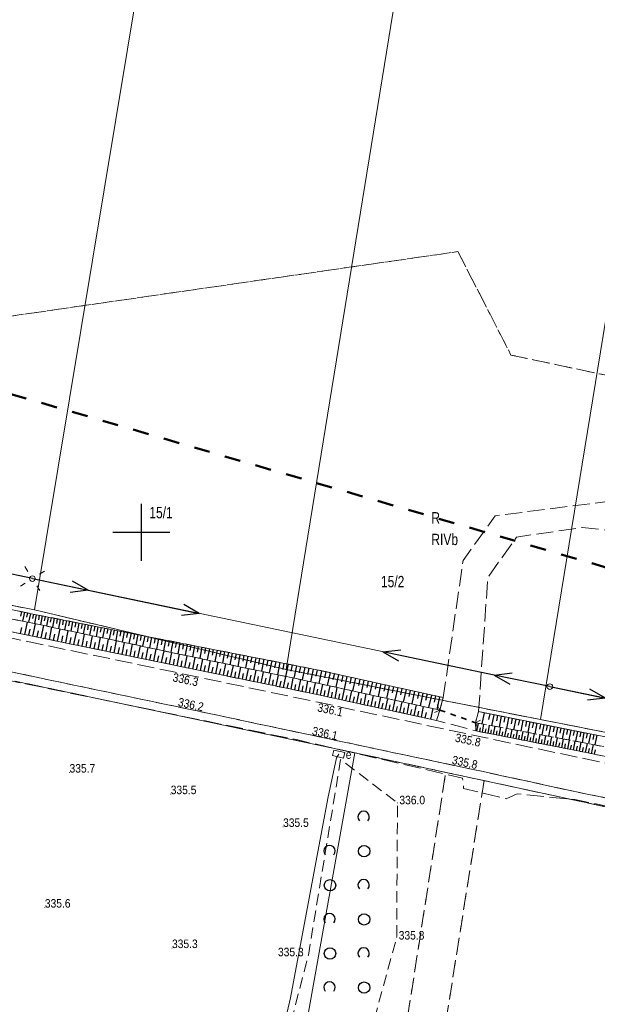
# Model space of a CAD drawing. Header units: metres. Extents: x 7523615 to 7533948, y 5492686 to 5502120.
# Tile 101 of 256: x 7529589 to 7529640, y 5498058 to 5498145. Entities that reach past the tile are written whole.
import ezdxf
from ezdxf.enums import TextEntityAlignment as Align

# ---------------------------------------------------------------- set-up
doc = ezdxf.new("R2010")
doc.units = ezdxf.units.M
for name, pattern in [('1.0_0.5', [1.5, 1, -0.5]), ('1.4_1.4', [2.8, 1.4, -1.4]), ('1.5_0.5', [2, 1.5, -0.5]), ('219-500', [0]), ('egkk-500', [2, 1.5, -0.5]), ('egug-500', [1, 0.5, -0.5]), ('otkz_500', [1, 0.5, -0.5]), ('suep_nn_500', [0])]:
    doc.linetypes.add(name, pattern=pattern)
doc.layers.get('0').update_dxf_attribs({"color": 2, "lineweight": 5})
doc.styles.get("Standard").update_dxf_attribs({"font": 'Working1250', "width": 0.75})

# ---------------------------------------------------------------- blocks, each defined once
blk = doc.blocks.new('203')
at = {"linetype": 'Continuous', "lineweight": 0}
h = blk.add_hatch(color=0, dxfattribs=at)
edge = h.paths.add_edge_path()
edge.add_arc((0, 0), 0.045, 0, 360)
blk = doc.blocks.new('US18')
at = {"color": 0, "linetype": 'Continuous', "lineweight": 13}
for p, q in [((-0.5, -0.25), (-0.5, 0.25)), ((-0.5, 0.25), (0.5, 0.25)), ((0.5, -0.25), (0.5, 0.25)), ((-0.5, -0.25), (0.5, -0.25))]:
    blk.add_line(p, q, dxfattribs=at)
blk = doc.blocks.new('US15')
at = {"color": 0, "linetype": 'Continuous', "lineweight": 13}
blk.add_circle((0, 0), 0.25, dxfattribs=at)
blk = doc.blocks.new('SM01')
at = {"color": 0, "linetype": 'Continuous', "lineweight": 13}
for p, q in [((-0.53, 0.531), (-0.883, 0.884)), ((0.531, 0.531), (0.884, 0.884)), ((-0.53, -0.53), (-0.883, -0.883)), ((0.531, -0.53), (0.884, -0.883))]:
    blk.add_line(p, q, dxfattribs=at)
blk.add_circle((0, 0), 0.25, dxfattribs=at)
blk = doc.blocks.new('PW01')
at = {"linetype": 'Continuous', "lineweight": 13}
h = blk.add_hatch(color=0, dxfattribs=at)
edge = h.paths.add_edge_path()
edge.add_arc((0, 0), 0.045, 0, 360)
blk = doc.blocks.new('IB05')
at = {"color": 0, "linetype": 'Continuous', "lineweight": 13}
for q in [(0.354, 0.354), (0.354, -0.354)]:
    blk.add_line((0, 0), q, dxfattribs=at)
blk = doc.blocks.new('SUEP1')
at = {"color": 0, "linetype": 'Continuous'}
for p, q in [((0, 0), (5, 0)), ((5, 0), (3.5, 0.5)), ((5, 0), (3.5, -0.5)), ((5, 0), (15, 0)), ((15, 0), (13.5, 0.5)), ((15, 0), (13.5, -0.5))]:
    blk.add_line(p, q, dxfattribs=at)
blk = doc.blocks.new('OTZK1')
at = {"color": 0, "linetype": 'Continuous'}
blk.add_circle((0, 0), 0.5, dxfattribs=at)
blk = doc.blocks.new('OTZK2')
at = {"color": 0, "linetype": 'Continuous'}
blk.add_arc((0, 0), 0.5, 318.85, 221.162, dxfattribs=at)
blk = doc.blocks.new('RAMKA500K')
at = {"color": 0}
for p, q in [((0, 97.5), (0, 102.5)), ((400, 97.5), (400, 102.5)), ((0, 100), (2.5, 100)), ((397.5, 100), (400, 100))]:
    blk.add_line(p, q, dxfattribs=at)

msp = doc.modelspace()

# ---------------------------------------------------------------- linework, layer by layer
at = {"layer": '000 Inne (niezydentyfikowane)', "color": 7, "linetype": 'CONTINUOUS', "lineweight": 25, "flags": 128}
for points in [[(7529589.45, 5498093.02), (7529589.37, 5498092.63)], [(7529589.72, 5498092.96), (7529589.55, 5498092.18)], [(7529589.98, 5498092.91), (7529589.89, 5498092.52)], [(7529590.24, 5498092.85), (7529590.07, 5498092.08)], [(7529590.5, 5498092.8), (7529590.41, 5498092.41)], [(7529590.76, 5498092.75), (7529590.6, 5498091.97)], [(7529589.74, 5498091.01), (7529589.97, 5498092.1)], [(7529590.46, 5498090.86), (7529590.69, 5498091.95)], [(7529591.01, 5498092.7), (7529590.94, 5498092.31)], [(7529591.28, 5498092.65), (7529591.12, 5498091.86)], [(7529591.54, 5498092.59), (7529591.46, 5498092.2)], [(7529591.8, 5498092.54), (7529591.64, 5498091.75)], [(7529592.06, 5498092.49), (7529591.99, 5498092.09)], [(7529592.33, 5498092.44), (7529592.17, 5498091.64)], [(7529592.6, 5498092.39), (7529592.52, 5498091.98)], [(7529592.86, 5498092.33), (7529592.71, 5498091.53)], [(7529593.13, 5498092.28), (7529593.05, 5498091.87)], [(7529593.4, 5498092.23), (7529593.24, 5498091.41)], [(7529593.68, 5498092.17), (7529593.6, 5498091.76)], [(7529593.95, 5498092.12), (7529593.79, 5498091.3)], [(7529594.22, 5498092.07), (7529594.14, 5498091.65)], [(7529594.5, 5498092.01), (7529594.34, 5498091.18)], [(7529594.78, 5498091.96), (7529594.69, 5498091.54)], [(7529595.05, 5498091.9), (7529594.89, 5498091.07)], [(7529589.38, 5498091.09), (7529589.49, 5498091.63)], [(7529590.1, 5498090.94), (7529590.22, 5498091.48)], [(7529590.83, 5498090.79), (7529590.94, 5498091.33)], [(7529591.19, 5498090.71), (7529591.41, 5498091.8)], [(7529591.55, 5498090.64), (7529591.66, 5498091.18)], [(7529591.91, 5498090.56), (7529592.13, 5498091.65)], [(7529592.27, 5498090.49), (7529592.38, 5498091.03)], [(7529592.63, 5498090.41), (7529592.85, 5498091.49)], [(7529593.35, 5498090.27), (7529593.57, 5498091.34)], [(7529594.06, 5498090.12), (7529594.28, 5498091.19)], [(7529594.78, 5498089.97), (7529595, 5498091.04)], [(7529595.33, 5498091.85), (7529595.25, 5498091.43)], [(7529595.61, 5498091.8), (7529595.45, 5498090.95)], [(7529595.9, 5498091.74), (7529595.81, 5498091.31)], [(7529596.18, 5498091.68), (7529596.01, 5498090.83)], [(7529596.46, 5498091.63), (7529596.38, 5498091.2)], [(7529596.75, 5498091.57), (7529596.58, 5498090.71)], [(7529597.04, 5498091.52), (7529596.95, 5498091.08)], [(7529597.33, 5498091.46), (7529597.16, 5498090.59)], [(7529597.62, 5498091.4), (7529597.53, 5498090.96)], [(7529597.91, 5498091.35), (7529597.74, 5498090.47)], [(7529598.2, 5498091.29), (7529598.11, 5498090.85)], [(7529598.49, 5498091.23), (7529598.32, 5498090.34)], [(7529598.79, 5498091.17), (7529598.7, 5498090.73)], [(7529599.09, 5498091.11), (7529598.91, 5498090.22)], [(7529599.39, 5498091.06), (7529599.3, 5498090.61)], [(7529599.69, 5498091), (7529599.51, 5498090.09)], [(7529592.99, 5498090.34), (7529593.1, 5498090.88)], [(7529593.71, 5498090.19), (7529593.82, 5498090.73)], [(7529594.42, 5498090.05), (7529594.53, 5498090.58)], [(7529595.13, 5498089.9), (7529595.24, 5498090.43)], [(7529595.49, 5498089.83), (7529595.71, 5498090.89)], [(7529595.84, 5498089.76), (7529595.95, 5498090.29)], [(7529596.19, 5498089.68), (7529596.41, 5498090.74)], [(7529596.55, 5498089.61), (7529596.66, 5498090.14)], [(7529596.9, 5498089.54), (7529597.12, 5498090.6)], [(7529597.6, 5498089.39), (7529597.82, 5498090.45)], [(7529598.3, 5498089.25), (7529598.52, 5498090.3)], [(7529599, 5498089.11), (7529599.22, 5498090.15)], [(7529599.99, 5498090.94), (7529599.9, 5498090.48)], [(7529600.29, 5498090.88), (7529600.11, 5498089.97)], [(7529600.59, 5498090.82), (7529600.5, 5498090.36)], [(7529600.9, 5498090.76), (7529600.72, 5498089.84)], [(7529601.21, 5498090.7), (7529601.11, 5498090.24)], [(7529601.51, 5498090.64), (7529601.33, 5498089.71)], [(7529601.82, 5498090.58), (7529601.73, 5498090.11)], [(7529602.13, 5498090.52), (7529601.95, 5498089.58)], [(7529602.45, 5498090.46), (7529602.35, 5498089.98)], [(7529602.76, 5498090.39), (7529602.58, 5498089.45)], [(7529603.08, 5498090.33), (7529602.98, 5498089.86)], [(7529603.39, 5498090.27), (7529603.21, 5498089.31)], [(7529603.71, 5498090.21), (7529603.62, 5498089.73)], [(7529604.03, 5498090.14), (7529603.84, 5498089.18)], [(7529597.25, 5498089.46), (7529597.36, 5498089.99)], [(7529597.95, 5498089.32), (7529598.06, 5498089.85)], [(7529598.65, 5498089.18), (7529598.76, 5498089.7)], [(7529599.35, 5498089.03), (7529599.46, 5498089.56)], [(7529599.7, 5498088.96), (7529599.91, 5498090.01)], [(7529600.05, 5498088.89), (7529600.15, 5498089.41)], [(7529600.39, 5498088.82), (7529600.61, 5498089.86)], [(7529600.74, 5498088.75), (7529600.85, 5498089.27)], [(7529601.09, 5498088.68), (7529601.3, 5498089.71)], [(7529601.78, 5498088.54), (7529601.99, 5498089.57)], [(7529602.46, 5498088.39), (7529602.68, 5498089.42)], [(7529603.15, 5498088.25), (7529603.36, 5498089.28)], [(7529604.35, 5498090.08), (7529604.26, 5498089.6)], [(7529604.68, 5498090.02), (7529604.49, 5498089.04)], [(7529605, 5498089.95), (7529604.9, 5498089.46)], [(7529605.33, 5498089.89), (7529605.13, 5498088.91)], [(7529605.65, 5498089.83), (7529605.56, 5498089.33)], [(7529605.98, 5498089.76), (7529605.79, 5498088.77)], [(7529606.31, 5498089.7), (7529606.22, 5498089.2)], [(7529606.65, 5498089.63), (7529606.45, 5498088.63)], [(7529606.98, 5498089.57), (7529606.88, 5498089.06)], [(7529607.32, 5498089.5), (7529607.12, 5498088.49)], [(7529607.65, 5498089.43), (7529607.55, 5498088.93)], [(7529607.99, 5498089.37), (7529607.79, 5498088.35)], [(7529608.33, 5498089.3), (7529608.23, 5498088.79)], [(7529601.43, 5498088.61), (7529601.54, 5498089.12)], [(7529602.12, 5498088.46), (7529602.23, 5498088.98)], [(7529602.81, 5498088.32), (7529602.91, 5498088.84)], [(7529603.49, 5498088.18), (7529603.6, 5498088.7)], [(7529603.83, 5498088.11), (7529604.04, 5498089.14)], [(7529604.17, 5498088.04), (7529604.28, 5498088.55)], [(7529604.51, 5498087.97), (7529604.72, 5498088.99)], [(7529604.85, 5498087.9), (7529604.96, 5498088.41)], [(7529605.19, 5498087.83), (7529605.4, 5498088.85)], [(7529605.87, 5498087.69), (7529606.07, 5498088.71)], [(7529606.54, 5498087.56), (7529606.75, 5498088.57)], [(7529607.21, 5498087.42), (7529607.42, 5498088.43)], [(7529608.67, 5498089.23), (7529608.47, 5498088.2)], [(7529609.02, 5498089.17), (7529608.91, 5498088.65)], [(7529609.36, 5498089.1), (7529609.16, 5498088.06)], [(7529609.71, 5498089.03), (7529609.6, 5498088.51)], [(7529610.05, 5498088.96), (7529609.85, 5498087.91)], [(7529610.4, 5498088.9), (7529610.3, 5498088.37)], [(7529610.76, 5498088.83), (7529610.55, 5498087.77)], [(7529611.11, 5498088.76), (7529611, 5498088.22)], [(7529611.46, 5498088.69), (7529611.25, 5498087.62)], [(7529611.82, 5498088.62), (7529611.71, 5498088.08)], [(7529612.18, 5498088.55), (7529611.97, 5498087.47)], [(7529612.54, 5498088.48), (7529612.43, 5498087.93)], [(7529612.9, 5498088.41), (7529612.68, 5498087.32)], [(7529605.53, 5498087.76), (7529605.63, 5498088.27)], [(7529606.2, 5498087.63), (7529606.31, 5498088.13)], [(7529606.88, 5498087.49), (7529606.98, 5498087.99)], [(7529607.55, 5498087.35), (7529607.65, 5498087.85)], [(7529607.88, 5498087.28), (7529608.09, 5498088.28)], [(7529608.21, 5498087.21), (7529608.32, 5498087.71)], [(7529608.55, 5498087.14), (7529608.75, 5498088.14)], [(7529608.88, 5498087.07), (7529608.98, 5498087.57)], [(7529609.21, 5498087.01), (7529609.42, 5498088)], [(7529609.88, 5498086.87), (7529610.08, 5498087.86)], [(7529610.54, 5498086.73), (7529610.74, 5498087.73)], [(7529611.2, 5498086.6), (7529611.4, 5498087.59)], [(7529613.26, 5498088.34), (7529613.15, 5498087.79)], [(7529613.63, 5498088.26), (7529613.41, 5498087.16)], [(7529613.99, 5498088.19), (7529613.88, 5498087.64)], [(7529614.36, 5498088.12), (7529614.14, 5498087.01)], [(7529614.73, 5498088.05), (7529614.62, 5498087.49)], [(7529615.1, 5498087.97), (7529614.88, 5498086.85)], [(7529615.47, 5498087.9), (7529615.35, 5498087.34)], [(7529615.85, 5498087.82), (7529615.6, 5498086.7)], [(7529616.22, 5498087.74), (7529616.1, 5498087.18)], [(7529616.59, 5498087.65), (7529616.35, 5498086.53)], [(7529616.97, 5498087.57), (7529616.84, 5498087.01)], [(7529609.55, 5498086.94), (7529609.65, 5498087.44)], [(7529610.21, 5498086.8), (7529610.31, 5498087.3)], [(7529610.87, 5498086.67), (7529610.97, 5498087.16)], [(7529611.52, 5498086.53), (7529611.63, 5498087.02)], [(7529611.85, 5498086.46), (7529612.05, 5498087.45)], [(7529612.18, 5498086.4), (7529612.28, 5498086.89)], [(7529612.51, 5498086.33), (7529612.71, 5498087.31)], [(7529612.83, 5498086.26), (7529612.93, 5498086.75)], [(7529613.16, 5498086.2), (7529613.36, 5498087.17)], [(7529613.81, 5498086.06), (7529614.01, 5498087.04)], [(7529614.46, 5498085.93), (7529614.65, 5498086.9)], [(7529615.1, 5498085.79), (7529615.31, 5498086.76)], [(7529617.34, 5498087.49), (7529617.09, 5498086.37)], [(7529617.71, 5498087.41), (7529617.59, 5498086.85)], [(7529618.08, 5498087.32), (7529617.84, 5498086.21)], [(7529618.46, 5498087.24), (7529618.33, 5498086.68)], [(7529618.83, 5498087.16), (7529618.58, 5498086.04)], [(7529619.2, 5498087.08), (7529619.08, 5498086.52)], [(7529619.57, 5498086.99), (7529619.33, 5498085.88)], [(7529619.94, 5498086.91), (7529619.82, 5498086.35)], [(7529620.32, 5498086.83), (7529620.07, 5498085.72)], [(7529620.69, 5498086.75), (7529620.56, 5498086.19)], [(7529621.06, 5498086.67), (7529620.81, 5498085.55)], [(7529613.48, 5498086.13), (7529613.58, 5498086.62)], [(7529614.13, 5498086), (7529614.23, 5498086.48)], [(7529614.78, 5498085.86), (7529614.88, 5498086.35)], [(7529615.42, 5498085.72), (7529615.53, 5498086.21)], [(7529615.74, 5498085.66), (7529615.95, 5498086.62)], [(7529616.07, 5498085.59), (7529616.17, 5498086.07)], [(7529616.39, 5498085.52), (7529616.59, 5498086.48)], [(7529616.71, 5498085.45), (7529616.81, 5498085.93)], [(7529617.03, 5498085.38), (7529617.23, 5498086.34)], [(7529617.67, 5498085.24), (7529617.87, 5498086.2)], [(7529618.3, 5498085.1), (7529618.51, 5498086.06)], [(7529618.94, 5498084.96), (7529619.15, 5498085.92)], [(7529621.43, 5498086.58), (7529621.31, 5498086.03)], [(7529621.8, 5498086.5), (7529621.55, 5498085.39)], [(7529622.17, 5498086.42), (7529622.05, 5498085.86)], [(7529622.54, 5498086.34), (7529622.29, 5498085.23)], [(7529622.91, 5498086.26), (7529622.79, 5498085.7)], [(7529623.28, 5498086.17), (7529623.03, 5498085.06)], [(7529623.65, 5498086.09), (7529623.53, 5498085.54)], [(7529624.02, 5498086.01), (7529623.77, 5498084.9)], [(7529624.39, 5498085.93), (7529624.27, 5498085.37)], [(7529624.76, 5498085.85), (7529624.51, 5498084.74)], [(7529617.35, 5498085.31), (7529617.45, 5498085.79)], [(7529617.99, 5498085.17), (7529618.09, 5498085.65)], [(7529618.62, 5498085.03), (7529618.73, 5498085.51)], [(7529619.26, 5498084.9), (7529619.36, 5498085.37)], [(7529619.58, 5498084.83), (7529619.78, 5498085.78)], [(7529619.89, 5498084.76), (7529620, 5498085.23)], [(7529620.21, 5498084.69), (7529620.41, 5498085.64)], [(7529620.53, 5498084.62), (7529620.63, 5498085.1)], [(7529620.84, 5498084.55), (7529621.05, 5498085.5)], [(7529621.16, 5498084.48), (7529621.26, 5498084.96)], [(7529621.47, 5498084.42), (7529621.68, 5498085.36)], [(7529622.1, 5498084.28), (7529622.31, 5498085.22)], [(7529622.73, 5498084.14), (7529622.93, 5498085.09)], [(7529623.36, 5498084.01), (7529623.56, 5498084.95)], [(7529625.13, 5498085.76), (7529625, 5498085.21)], [(7529625.5, 5498085.68), (7529625.25, 5498084.58)], [(7529625.86, 5498085.6), (7529625.74, 5498085.05)], [(7529626.23, 5498085.52), (7529625.99, 5498084.42)], [(7529621.79, 5498084.35), (7529621.89, 5498084.82)], [(7529622.42, 5498084.21), (7529622.52, 5498084.68)], [(7529623.04, 5498084.08), (7529623.15, 5498084.55)], [(7529623.67, 5498083.94), (7529623.77, 5498084.41)], [(7529623.98, 5498083.87), (7529624.19, 5498084.81)], [(7529624.3, 5498083.81), (7529624.4, 5498084.27)], [(7529624.62, 5498083.74), (7529624.82, 5498084.67)], [(7529624.97, 5498083.66), (7529625.07, 5498084.13)], [(7529625.45, 5498083.56), (7529625.65, 5498084.49)], [(7529630.14, 5498084.12), (7529629.95, 5498083.14)], [(7529630.63, 5498084.02), (7529630.53, 5498083.54)], [(7529631, 5498083.95), (7529630.8, 5498082.98)], [(7529631.33, 5498083.89), (7529631.23, 5498083.4)], [(7529631.65, 5498083.82), (7529631.46, 5498082.86)], [(7529631.97, 5498083.76), (7529631.88, 5498083.28)], [(7529632.29, 5498083.69), (7529632.1, 5498082.74)], [(7529632.61, 5498083.63), (7529632.51, 5498083.16)], [(7529632.92, 5498083.57), (7529632.73, 5498082.63)], [(7529633.24, 5498083.5), (7529633.14, 5498083.04)], [(7529633.55, 5498083.44), (7529633.36, 5498082.51)], [(7529633.86, 5498083.38), (7529633.77, 5498082.92)], [(7529634.17, 5498083.32), (7529633.98, 5498082.4)], [(7529634.48, 5498083.26), (7529634.38, 5498082.8)], [(7529629.5, 5498082.5), (7529629.64, 5498083.2)], [(7529629.75, 5498082.46), (7529629.82, 5498082.81)], [(7529629.99, 5498082.41), (7529630.13, 5498083.11)], [(7529630.24, 5498082.36), (7529630.31, 5498082.71)], [(7529630.49, 5498082.31), (7529630.62, 5498083.02)], [(7529630.73, 5498082.26), (7529630.8, 5498082.62)], [(7529630.98, 5498082.22), (7529631.12, 5498082.93)], [(7529631.22, 5498082.17), (7529631.29, 5498082.52)], [(7529631.47, 5498082.12), (7529631.61, 5498082.84)], [(7529631.72, 5498082.07), (7529631.79, 5498082.43)], [(7529631.96, 5498082.02), (7529632.1, 5498082.74)], [(7529632.21, 5498081.97), (7529632.28, 5498082.34)], [(7529632.45, 5498081.93), (7529632.6, 5498082.65)], [(7529632.95, 5498081.83), (7529633.09, 5498082.56)], [(7529633.44, 5498081.73), (7529633.58, 5498082.47)], [(7529633.93, 5498081.64), (7529634.08, 5498082.38)], [(7529634.78, 5498083.2), (7529634.6, 5498082.28)], [(7529635.09, 5498083.13), (7529635, 5498082.68)], [(7529635.39, 5498083.07), (7529635.21, 5498082.17)], [(7529635.69, 5498083.01), (7529635.6, 5498082.56)], [(7529635.99, 5498082.95), (7529635.81, 5498082.06)], [(7529636.29, 5498082.89), (7529636.2, 5498082.45)], [(7529636.59, 5498082.83), (7529636.41, 5498081.95)], [(7529636.89, 5498082.78), (7529636.8, 5498082.33)], [(7529637.18, 5498082.72), (7529637.01, 5498081.84)], [(7529637.47, 5498082.66), (7529637.39, 5498082.22)], [(7529637.77, 5498082.6), (7529637.59, 5498081.73)], [(7529638.06, 5498082.54), (7529637.97, 5498082.11)], [(7529638.35, 5498082.48), (7529638.18, 5498081.62)], [(7529638.64, 5498082.43), (7529638.55, 5498082)], [(7529638.92, 5498082.37), (7529638.75, 5498081.51)], [(7529632.7, 5498081.88), (7529632.77, 5498082.24)], [(7529633.19, 5498081.78), (7529633.26, 5498082.15)], [(7529633.68, 5498081.69), (7529633.76, 5498082.06)], [(7529634.18, 5498081.59), (7529634.25, 5498081.96)], [(7529634.43, 5498081.54), (7529634.57, 5498082.29)], [(7529634.68, 5498081.49), (7529634.75, 5498081.87)], [(7529634.93, 5498081.44), (7529635.08, 5498082.19)], [(7529635.18, 5498081.39), (7529635.26, 5498081.77)], [(7529635.43, 5498081.34), (7529635.58, 5498082.1)], [(7529635.69, 5498081.29), (7529635.76, 5498081.67)], [(7529635.94, 5498081.24), (7529636.09, 5498082.01)], [(7529636.2, 5498081.19), (7529636.27, 5498081.58)], [(7529636.45, 5498081.14), (7529636.6, 5498081.91)], [(7529636.71, 5498081.09), (7529636.79, 5498081.48)], [(7529636.97, 5498081.04), (7529637.12, 5498081.82)], [(7529637.49, 5498080.94), (7529637.64, 5498081.72)], [(7529638.01, 5498080.84), (7529638.16, 5498081.62)], [(7529638.53, 5498080.74), (7529638.69, 5498081.53)], [(7529639.21, 5498082.31), (7529639.12, 5498081.89)], [(7529639.49, 5498082.26), (7529639.33, 5498081.41)], [(7529639.78, 5498082.2), (7529639.69, 5498081.78)], [(7529640.06, 5498082.14), (7529639.89, 5498081.29)], [(7529637.23, 5498080.99), (7529637.3, 5498081.38)], [(7529637.75, 5498080.89), (7529637.82, 5498081.28)], [(7529638.27, 5498080.79), (7529638.35, 5498081.18)], [(7529638.8, 5498080.69), (7529638.88, 5498081.08)], [(7529639.06, 5498080.63), (7529639.23, 5498081.43)], [(7529639.33, 5498080.58), (7529639.41, 5498080.98)], [(7529639.59, 5498080.52), (7529639.76, 5498081.32)], [(7529639.86, 5498080.47), (7529639.94, 5498080.87)]]:
    msp.add_lwpolyline(points, dxfattribs=at)
at = {"layer": '217-kontur klasyfikacyjny', "color": 7, "linetype": 'egkk-500', "lineweight": 18, "flags": 128}
for points in [[(7529564.4, 5498115.53), (7529627.84, 5498124.69)], [(7529627.84, 5498124.69), (7529632.5, 5498115.59)], [(7529632.5, 5498115.59), (7529691.59, 5498103.05)], [(7529560.72, 5498099.06), (7529590.61, 5498093.17)], [(7529590.61, 5498093.17), (7529612.73, 5498087.93)], [(7529612.73, 5498087.93), (7529635.11, 5498083.52)], [(7529618.78, 5498080.6), (7529588.86, 5498086.91)], [(7529635.11, 5498083.52), (7529657.38, 5498079.14)], [(7529626.77, 5498078.88), (7529618.78, 5498080.6)], [(7529621.86, 5498047.48), (7529626.77, 5498078.88)], [(7529630.14, 5498078.15), (7529626.77, 5498078.88)], [(7529630.14, 5498078.15), (7529625.21, 5498047.04)], [(7529648.61, 5498074.17), (7529630.14, 5498078.15)]]:
    msp.add_lwpolyline(points, dxfattribs=at)
at = {"layer": '218-kontur użytku gruntowego', "color": 7, "linetype": 'egug-500', "lineweight": 18, "flags": 128}
for points in [[(7529627.84, 5498124.69), (7529564.4, 5498115.53)], [(7529632.5, 5498115.59), (7529627.84, 5498124.69)], [(7529691.59, 5498103.05), (7529632.5, 5498115.59)], [(7529560.72, 5498099.06), (7529590.61, 5498093.17)], [(7529590.61, 5498093.17), (7529612.73, 5498087.93)], [(7529612.73, 5498087.93), (7529635.11, 5498083.52)], [(7529618.78, 5498080.6), (7529588.86, 5498086.91)], [(7529635.11, 5498083.52), (7529657.38, 5498079.14)], [(7529626.77, 5498078.88), (7529618.78, 5498080.6)], [(7529621.86, 5498047.48), (7529626.77, 5498078.88)], [(7529626.77, 5498078.88), (7529630.14, 5498078.15)], [(7529630.14, 5498078.15), (7529625.21, 5498047.04)], [(7529648.61, 5498074.17), (7529630.14, 5498078.15)]]:
    msp.add_lwpolyline(points, dxfattribs=at)
at = {"layer": '219-działka ewidencyjna', "color": 3, "linetype": '219-500', "lineweight": 18, "flags": 128}
for points in [[(7529651.89, 5498462.85), (7529590.61, 5498093.17)], [(7529612.73, 5498087.93), (7529672.6, 5498456.37)], [(7529694.8, 5498449.58), (7529635.11, 5498083.52)], [(7529544.85, 5498102.18), (7529590.61, 5498093.17)], [(7529590.61, 5498093.17), (7529612.73, 5498087.93)], [(7529612.73, 5498087.93), (7529635.11, 5498083.52)], [(7529588.86, 5498086.91), (7529618.78, 5498080.6)], [(7529635.11, 5498083.52), (7529657.38, 5498079.14)], [(7529605.53, 5498006.42), (7529618.78, 5498080.6)], [(7529618.78, 5498080.6), (7529648.61, 5498074.17)]]:
    msp.add_lwpolyline(points, dxfattribs=at)
at = {"layer": 'jezdnia', "color": 7, "linetype": '1.5_0.5', "lineweight": 18, "flags": 128}
for points in [[(7529785.93, 5498055.25), (7529788.19, 5498053.07), (7529784.18, 5498046.62), (7529782.41, 5498044.07), (7529778.45, 5498044.14), (7529779.89, 5498045.98), (7529778.9, 5498047.17), (7529777.4, 5498048.31), (7529776.76, 5498048.72), (7529751.34, 5498053.96), (7529724.5, 5498059.44), (7529704.79, 5498063.42), (7529694.01, 5498065.63), (7529678.42, 5498068.99), (7529662.47, 5498072.11), (7529649.53, 5498074.84), (7529638.26, 5498077.16), (7529629.79, 5498079), (7529614.86, 5498082.17), (7529602.97, 5498084.69), (7529585.62, 5498088.33), (7529565.36, 5498092.48), (7529541.14, 5498097.58), (7529516.37, 5498102.83), (7529488.83, 5498108.68), (7529477.7, 5498111.24), (7529460.7, 5498114.72), (7529450.92, 5498116.83), (7529437.26, 5498119.72), (7529432.83, 5498120.56), (7529431.2, 5498120.88), (7529408.14, 5498125.59), (7529402.5, 5498126.77), (7529396.95, 5498128), (7529379.42, 5498131.51), (7529367.63, 5498133.99), (7529361.17, 5498135.3), (7529360.24, 5498135.44), (7529349.14, 5498137.74), (7529345.54, 5498138.49), (7529341.69, 5498139.21), (7529330.62, 5498141.46), (7529317.69, 5498143.99), (7529309.41, 5498145.63), (7529299.42, 5498147.59), (7529284.3, 5498151), (7529270.76, 5498154.05), (7529259.16, 5498156.59), (7529254.28, 5498157.61), (7529244.95, 5498159.31), (7529237.55, 5498160.48), (7529212.53, 5498163.8), (7529199.9, 5498165.44), (7529181.18, 5498167.93), (7529173.38, 5498168.98), (7529169.82, 5498169.37), (7529170.24, 5498172.26), (7529173.9, 5498171.84), (7529175.63, 5498171.6), (7529180.6, 5498170.97), (7529181.38, 5498170.86), (7529195.19, 5498168.92), (7529198.55, 5498168.53), (7529212.85, 5498166.75), (7529238.1, 5498163.35), (7529245.64, 5498162.21), (7529254.52, 5498160.63), (7529259.9, 5498159.49), (7529271.2, 5498156.77), (7529274.65, 5498155.99), (7529281.24, 5498154.48), (7529284.2, 5498153.83), (7529288.55, 5498152.9), (7529299.94, 5498150.46), (7529309.81, 5498148.54), (7529318.07, 5498146.89), (7529330.27, 5498144.53), (7529342.75, 5498142.03), (7529346.11, 5498141.34), (7529370.61, 5498136.35), (7529375.61, 5498135.32), (7529396.72, 5498131.05), (7529402.52, 5498129.86), (7529431.72, 5498123.7), (7529433.67, 5498123.37), (7529438.96, 5498122.4), (7529441.55, 5498121.71), (7529452.14, 5498119.48), (7529461.2, 5498117.64), (7529477.86, 5498114.14), (7529489.67, 5498111.54), (7529517, 5498105.72), (7529541.56, 5498100.49), (7529565.95, 5498095.38), (7529586.13, 5498091.19), (7529602.72, 5498087.74), (7529615.55, 5498085.04), (7529630.32, 5498081.91), (7529650.19, 5498077.71), (7529663.1, 5498075), (7529679.11, 5498071.67), (7529695.33, 5498068.38), (7529705.49, 5498066.35), (7529725.14, 5498062.37), (7529752.25, 5498056.83), (7529778.27, 5498051.95), (7529780.14, 5498051.92), (7529782.01, 5498052.16), (7529783.73, 5498053.07), (7529784.73, 5498053.81)], [(7529367.63, 5498133.99), (7529379.42, 5498131.51), (7529396.95, 5498128), (7529402.5, 5498126.77), (7529408.14, 5498125.59), (7529431.2, 5498120.88), (7529432.83, 5498120.56), (7529437.26, 5498119.72), (7529450.92, 5498116.83), (7529460.7, 5498114.72), (7529477.7, 5498111.24), (7529488.83, 5498108.68), (7529516.37, 5498102.83), (7529541.14, 5498097.58), (7529565.36, 5498092.48), (7529585.62, 5498088.33), (7529602.97, 5498084.69), (7529614.86, 5498082.17), (7529629.79, 5498079), (7529638.26, 5498077.16), (7529649.53, 5498074.84), (7529662.47, 5498072.11), (7529678.42, 5498068.99), (7529694.01, 5498065.63), (7529704.79, 5498063.42), (7529724.5, 5498059.44), (7529751.34, 5498053.96), (7529776.76, 5498048.72), (7529777.4, 5498048.31), (7529778.9, 5498047.17), (7529779.89, 5498045.98), (7529777.17, 5498040.24), (7529776.46, 5498040.46), (7529778.59, 5498045.2), (7529777.83, 5498047), (7529776.42, 5498047.82), (7529774.6, 5498048.49), (7529754.6, 5498052.7), (7529731.36, 5498057.41), (7529708.33, 5498062.17), (7529684.89, 5498066.86), (7529662.31, 5498071.5), (7529638.11, 5498076.49), (7529633.05, 5498076.99), (7529632.08, 5498076.55), (7529628.34, 5498077.47), (7529628.25, 5498078.38), (7529613.75, 5498081.73), (7529589.06, 5498086.82), (7529564.85, 5498091.97), (7529541.07, 5498096.93), (7529539.82, 5498096.6), (7529538.48, 5498094.97), (7529537.08, 5498089.73), (7529534.74, 5498089.99), (7529535.91, 5498096.73), (7529535.05, 5498098.01), (7529516.21, 5498102.19), (7529488.67, 5498108.19), (7529487.43, 5498107.8), (7529486.83, 5498106.01), (7529482.86, 5498106.93), (7529482.85, 5498108.21), (7529482.52, 5498109.49), (7529460.53, 5498114.19), (7529437.97, 5498118.71), (7529436.53, 5498117.85), (7529433.67, 5498118.49), (7529432.27, 5498119.85), (7529407.99, 5498125.02), (7529402.01, 5498125.96), (7529400.38, 5498123.23), (7529397.72, 5498111.27), (7529390.3, 5498113.08), (7529394.56, 5498122.01), (7529396.91, 5498125.21), (7529396.94, 5498127.14), (7529385.23, 5498129.84), (7529367.47, 5498133.4)], [(7529625.94, 5498083.45), (7529626.24, 5498084.36), (7529626.55, 5498085.45), (7529628.29, 5498097.51), (7529631.12, 5498101.45), (7529641.4, 5498102.76), (7529657.84, 5498101.74), (7529663.58, 5498104.2), (7529668.57, 5498110.99), (7529671.68, 5498121.31), (7529673.57, 5498120.26), (7529670.71, 5498109.18), (7529665.23, 5498101.96), (7529657.56, 5498098.41), (7529638.75, 5498100.42), (7529632.99, 5498099.58), (7529630.47, 5498096.03), (7529629.65, 5498084.22), (7529629.37, 5498083.25), (7529629.42, 5498082.52)]]:
    msp.add_lwpolyline(points, close=True, dxfattribs=at)
at = {"layer": 'przepust', "color": 7, "linetype": 'otkz_500', "lineweight": 35, "flags": 128}
msp.add_lwpolyline([(7529626.24, 5498084.36), (7529629.37, 5498083.25)], dxfattribs=at)
at = {"layer": 'przewód elektroenergetyczny niskiego napięcia', "color": 1, "linetype": 'suep_nn_500', "lineweight": 18, "flags": 128}
for points in [[(7529554.82, 5498103.42), (7529590.41, 5498095.92)], [(7529590.41, 5498095.92), (7529635.92, 5498086.42)], [(7529635.92, 5498086.42), (7529680.9, 5498077.16)]]:
    msp.add_lwpolyline(points, dxfattribs=at)
at = {"layer": 'przewód elektroenergetyczny podziemny', "color": 7, "linetype": 'CONTINUOUS', "lineweight": 18, "flags": 128}
msp.add_lwpolyline([(7529584.77, 5498010.4), (7529585.42, 5498010.47), (7529590.33, 5498010.51), (7529593.69, 5498011.3), (7529595.33, 5498012.54), (7529597.51, 5498016.45), (7529602, 5498027.17), (7529605.45, 5498026.81), (7529606.94, 5498027.04), (7529607.56, 5498028.13), (7529609.27, 5498035.77), (7529609.6, 5498042.88), (7529610.87, 5498049.34), (7529613.12, 5498059.05), (7529616.39, 5498076.59), (7529617.15, 5498080.16), (7529617.35, 5498080.49)], dxfattribs=at)
at = {"layer": 'rów przydrożny (poligon)', "color": 7, "linetype": 'CONTINUOUS', "lineweight": 18, "flags": 128}
for points in [[(7529626.55, 5498085.45), (7529626.24, 5498084.36), (7529625.94, 5498083.45), (7529614.89, 5498085.84), (7529590.27, 5498090.9), (7529566.16, 5498095.97), (7529544.49, 5498100.36), (7529544.92, 5498102.17), (7529566.61, 5498097.84), (7529590.59, 5498092.78), (7529615.43, 5498087.91)], [(7529741.02, 5498061.95), (7529740.6, 5498060.06), (7529732.4, 5498061.5), (7529709.34, 5498066.15), (7529685.66, 5498070.83), (7529663.27, 5498075.7), (7529638.98, 5498080.65), (7529629.42, 5498082.52), (7529629.37, 5498083.25), (7529629.65, 5498084.22), (7529639.32, 5498082.29), (7529663.68, 5498077.51), (7529686.19, 5498072.83), (7529710.12, 5498068.71), (7529732.68, 5498063.3)]]:
    msp.add_lwpolyline(points, close=True, dxfattribs=at)
at = {"layer": 'skarpa nieumocniona', "color": 7, "linetype": '1.0_0.5', "lineweight": 18, "flags": 128}
for points in [[(7529626.55, 5498085.45), (7529626.24, 5498084.36), (7529615.18, 5498086.79), (7529590.31, 5498092.03), (7529566.31, 5498096.86), (7529544.73, 5498101.2), (7529544.92, 5498102.17), (7529566.61, 5498097.84), (7529590.59, 5498092.78), (7529615.43, 5498087.91)], [(7529626.55, 5498085.45), (7529626.24, 5498084.36), (7529615.18, 5498086.79), (7529590.31, 5498092.03), (7529566.31, 5498096.86), (7529544.73, 5498101.2), (7529544.92, 5498102.17), (7529566.61, 5498097.84), (7529590.59, 5498092.78), (7529615.43, 5498087.91)], [(7529544.73, 5498101.2), (7529566.31, 5498096.86), (7529590.31, 5498092.03), (7529615.18, 5498086.79), (7529626.24, 5498084.36), (7529625.94, 5498083.45), (7529614.89, 5498085.84), (7529590.27, 5498090.9), (7529566.16, 5498095.97), (7529544.49, 5498100.36)], [(7529544.73, 5498101.2), (7529566.31, 5498096.86), (7529590.31, 5498092.03), (7529615.18, 5498086.79), (7529626.24, 5498084.36), (7529625.94, 5498083.45), (7529614.89, 5498085.84), (7529590.27, 5498090.9), (7529566.16, 5498095.97), (7529544.49, 5498100.36)], [(7529741.02, 5498061.95), (7529740.73, 5498060.86), (7529732.46, 5498062.53), (7529709.62, 5498067.44), (7529685.85, 5498071.98), (7529663.39, 5498076.69), (7529639.1, 5498081.45), (7529629.37, 5498083.25), (7529629.65, 5498084.22), (7529639.32, 5498082.29), (7529663.68, 5498077.51), (7529686.19, 5498072.83), (7529710.12, 5498068.71), (7529732.68, 5498063.3)], [(7529741.02, 5498061.95), (7529740.73, 5498060.86), (7529732.46, 5498062.53), (7529709.62, 5498067.44), (7529685.85, 5498071.98), (7529663.39, 5498076.69), (7529639.1, 5498081.45), (7529629.37, 5498083.25), (7529629.65, 5498084.22), (7529639.32, 5498082.29), (7529663.68, 5498077.51), (7529686.19, 5498072.83), (7529710.12, 5498068.71), (7529732.68, 5498063.3)], [(7529629.37, 5498083.25), (7529639.1, 5498081.45), (7529663.39, 5498076.69), (7529685.85, 5498071.98), (7529709.62, 5498067.44), (7529732.46, 5498062.53), (7529740.73, 5498060.86), (7529740.6, 5498060.06), (7529732.4, 5498061.5), (7529709.34, 5498066.15), (7529685.66, 5498070.83), (7529663.27, 5498075.7), (7529638.98, 5498080.65), (7529629.42, 5498082.52)], [(7529629.37, 5498083.25), (7529639.1, 5498081.45), (7529663.39, 5498076.69), (7529685.85, 5498071.98), (7529709.62, 5498067.44), (7529732.46, 5498062.53), (7529740.73, 5498060.86), (7529740.6, 5498060.06), (7529732.4, 5498061.5), (7529709.34, 5498066.15), (7529685.66, 5498070.83), (7529663.27, 5498075.7), (7529638.98, 5498080.65), (7529629.42, 5498082.52)]]:
    msp.add_lwpolyline(points, close=True, dxfattribs=at)
at = {"layer": 'zadrzewienie  zakrzewienie', "color": 7, "linetype": '1.0_0.5', "lineweight": 18, "flags": 128}
msp.add_lwpolyline([(7529599.5, 5498027.86), (7529605.25, 5498044.4), (7529609.65, 5498043.43), (7529614.69, 5498062.81), (7529617.52, 5498080), (7529622.52, 5498076.19), (7529622.45, 5498064.38), (7529617.72, 5498047.09), (7529611.59, 5498040.62), (7529608.78, 5498040.65), (7529608.75, 5498030.06)], close=True, dxfattribs=at)
at = {"layer": 'Zakres', "color": 5, "linetype": '1.4_1.4', "lineweight": 50, "flags": 128}
msp.add_lwpolyline([(7531743.27, 5499246.67), (7531674.19, 5499075.04), (7531617.162, 5499130.015), (7531497.218, 5499019.596), (7531360.693, 5498909.882), (7531137.385, 5498723.263), (7530837.96, 5498471.05), (7530827.293, 5498468.557), (7530555.83, 5498209.93), (7530490.214, 5498246.484), (7530415.425, 5498175.928), (7530370.975, 5498140.65), (7530313.12, 5498105.373), (7530175.536, 5498113.134), (7530201.642, 5498273.295), (7530135.32, 5498299.4), (7530095.809, 5498250.012), (7529934.942, 5498278.939), (7529886.553, 5498254.598), (7529886.964, 5498227.434), (7529861.564, 5498166.05), (7529795.242, 5498157.584), (7529752.203, 5498064.45), (7529512.785, 5498134.242), (7529497.697, 5498245.624), (7529418.476, 5498260.595), (7529163.77, 5498290.228), (7529123.554, 5498137.123), (7529361.326, 5498088.439), (7529468.57, 5498017.178), (7529499.62, 5497998.73), (7529568.053, 5497998.128), (7529612.503, 5497967.789), (7529759.259, 5497962.851), (7529731.037, 5497742.012), (7529837.62, 5497773.434), (7529926.26, 5498000.98), (7530249.502, 5497965.967), (7530399.55, 5498036.463), (7530504.325, 5498041.167), (7530550.186, 5498000.245), (7530485.275, 5497939.567), (7530567.12, 5497896.528), (7530578.585, 5497865.954), (7530414.955, 5497723.667), (7530456.347, 5497670.633), (7530620.036, 5497828.677), (7530672.247, 5497834.44), (7530708.231, 5497874.656), (7530802.893, 5497949.739), (7531291.019, 5497844.846), (7531633.86, 5497783.346), (7531723.76, 5497752.948), (7531716.74, 5497689.82), (7531638.86, 5497701.8), (7531607.99, 5497651.877), (7531593.173, 5497646.233), (7531554.368, 5497551.688), (7531542.197, 5497533.109), (7531433.365, 5497444.091), (7531365.279, 5497382.708), (7531307.012, 5497340.61), (7531265.619, 5497313.74), (7531154.142, 5497225.545), (7531069.475, 5497140.173), (7531095.58, 5497066.795), (7531227.52, 5497061.86), (7531269.853, 5497013.879), (7531267.74, 5496900.28), (7531245.86, 5496824.79), (7531285.37, 5496797.98), (7531257.86, 5496726.01), (7531235.28, 5496726.72), (7531225.4, 5496699.91), (7531197.11, 5496699.88), (7531185.19, 5496624.41), (7531253.801, 5496571.672), (7531243.218, 5496477.481), (7531256.45, 5496456.49), (7531351.7, 5496436.03), (7531399.67, 5496549.62), (7531437.77, 5496640.64), (7531396.85, 5496663.92), (7531455.59, 5496799.214), (7531464.057, 5496818.264), (7531468.643, 5496848.955), (7531480.284, 5496877.178), (7531555.07, 5497002.95), (7531557.66, 5497022.169), (7531504.626, 5497031.871), (7531386.27, 5497072.44), (7531447.65, 5497179.68), (7531472.876, 5497186.563), (7531542.726, 5497165.75), (7531534.965, 5497117.772), (7531587.882, 5497105.777), (7531625.629, 5497206.319), (7531717.203, 5497165.383), (7531739.282, 5497219.078), (7531634.801, 5497264.88), (7531650.323, 5497306.508), (7531689.66, 5497342.67), (7531724.67, 5497377.51), (7531750.159, 5497383.413), (7531790.729, 5497415.163), (7531807.49, 5497435.8), (7531857.051, 5497525.936), (7531880.16, 5497531.76), (7531912.79, 5497579.205), (7531951.42, 5497582.56), (7531983.17, 5497634.77), (7532010.156, 5497686.449), (7532022.445, 5497715.671), (7532045.96, 5497826.68), (7532028.32, 5497890.18), (7532058.84, 5497978.726), (7532130.806, 5498096.73), (7532169.259, 5498228.668), (7532173.67, 5498272.59), (7532173.45, 5498329.02), (7532174.198, 5498362.371), (7532178.843, 5498457.798), (7532136.745, 5498585.562), (7532124.809, 5498799.345), (7532152.62, 5498813.574), (7532125.691, 5499032.472), (7532124.985, 5499095.267), (7532200.95, 5499066.75), (7532264.333, 5499123.018), (7532116.225, 5499183.814), (7531993.341, 5499227.793), (7531913.613, 5499254.722), (7531816.599, 5499290.941), (7531739.752, 5499297.761), (7531571.83, 5499328.1), (7531549.252, 5499297.761), (7531536.552, 5499281.533), (7531425.075, 5499226.5), (7531439.186, 5499201.805), (7531552.78, 5499254.722), (7531607.813, 5499273.772), (7531677.126, 5499271.215)], close=True, dxfattribs=at)

# ---------------------------------------------------------------- block references
at = {"layer": '203-punkt graniczny', "color": 3, "linetype": 'CONTINUOUS', "lineweight": 18}
for p in [(7529590.61, 5498093.17), (7529612.73, 5498087.93), (7529635.11, 5498083.52), (7529618.78, 5498080.6)]:
    msp.add_blockref('203', p, dxfattribs=at)
at = {"layer": 'latarnia', "color": 7, "linetype": 'CONTINUOUS', "lineweight": 18, "rotation": -12.665}
msp.add_blockref('SM01', (7529590.41, 5498095.92), dxfattribs=at)
at = {"layer": 'pikieta naturalna', "color": 7, "linetype": 'CONTINUOUS', "lineweight": 13}
for p in [(7529602.72, 5498087.74), (7529615.55, 5498085.04), (7529602.97, 5498084.69), (7529614.86, 5498082.17), (7529630.32, 5498081.91), (7529593.68, 5498078.86), (7529629.79, 5498079), (7529602.58, 5498076.96), (7529622.52, 5498076.19), (7529612.46, 5498074.08), (7529591.51, 5498066.98), (7529622.45, 5498064.38), (7529602.69, 5498063.42), (7529614.69, 5498062.81)]:
    msp.add_blockref('PW01', p, dxfattribs=at)
at = {"layer": 'przepust', "color": 7, "linetype": 'CONTINUOUS', "lineweight": 35}
for p, rotation in [((7529626.24, 5498084.36), 520.474), ((7529629.37, 5498083.25), 340.474)]:
    msp.add_blockref('IB05', p, dxfattribs=dict(at, rotation=rotation))
at = {"layer": 'przewód elektroenergetyczny niskiego napięcia', "color": 1, "linetype": 'CONTINUOUS', "lineweight": 18}
for p, rotation in [((7529590.41, 5498095.92), 168.1), ((7529590.41, 5498095.92), 348.209), ((7529635.92, 5498086.42), 168.209), ((7529635.92, 5498086.42), 348.367)]:
    msp.add_blockref('SUEP1', p, dxfattribs=dict(at, rotation=rotation))
at = {"layer": 'szafa elektroenergetyczna lub kontener', "color": 7, "linetype": 'CONTINUOUS', "lineweight": 18, "rotation": 347.275}
msp.add_blockref('US18', (7529617.35, 5498080.49), dxfattribs=at)
at = {"layer": 'słup przewodów napowietrznych', "color": 7, "linetype": 'CONTINUOUS', "lineweight": 18}
msp.add_blockref('US15', (7529635.92, 5498086.42), dxfattribs=at)
at = {"layer": 'Wstawianie ramki sekcyjnej z opisem', "color": 7, "linetype": 'CONTINUOUS', "lineweight": 13}
for p in [(7529200, 5498000), (7529600, 5498000)]:
    msp.add_blockref('RAMKA500K', p, dxfattribs=at)
at = {"layer": 'zadrzewienie  zakrzewienie', "color": 7, "linetype": 'CONTINUOUS', "lineweight": 18}
for name, p in [('OTZK2', (7529619.544, 5498074.957)), ('OTZK2', (7529616.544, 5498071.957)), ('OTZK1', (7529619.586, 5498071.946)), ('OTZK1', (7529616.586, 5498068.946)), ('OTZK2', (7529619.544, 5498068.957)), ('OTZK2', (7529616.544, 5498065.957)), ('OTZK1', (7529619.586, 5498065.946)), ('OTZK1', (7529616.586, 5498062.946)), ('OTZK2', (7529619.544, 5498062.957)), ('OTZK2', (7529616.544, 5498059.957)), ('OTZK1', (7529619.586, 5498059.946))]:
    msp.add_blockref(name, p, dxfattribs=at)

# ---------------------------------------------------------------- texts
at = {"layer": '209-oznaczenie konturu klasyfikacyjnego', "color": 7, "linetype": 'CONTINUOUS', "lineweight": 18, "width": 0.79}
msp.add_text('RIVb', height=1, dxfattribs=at).set_placement((7529625.5, 5498099.87), align=Align.TOP_LEFT)
at = {"layer": '210-oznaczenie konturu użytku gruntowego', "color": 7, "linetype": 'CONTINUOUS', "lineweight": 18, "width": 0.79}
msp.add_text('R', height=1, dxfattribs=at).set_placement((7529625.5, 5498100.77))
at = {"layer": '211-numer działki ewidencyjnej', "color": 3, "linetype": 'CONTINUOUS', "lineweight": 18, "width": 0.79}
for s, p in [('15/1', (7529600.7, 5498102.23)), ('15/2', (7529621.07, 5498096.16))]:
    msp.add_text(s, height=1, dxfattribs=at).set_placement(p, align=Align.TOP_LEFT)
at = {"layer": 'pikieta naturalna-Atr2', "color": 7, "width": 0.9}
for s, rotation, p in [('336.3', 348.115, (7529602.7, 5498086.9)), ('336.2', 348.033, (7529603.17, 5498084.72)), ('336.1', 348.035, (7529615.43, 5498084.25)), ('336.1', 348.012, (7529614.96, 5498082.18)), ('335.8', 348.035, (7529627.54, 5498081.59)), ('335.8', 348.012, (7529627.26, 5498079.63))]:
    msp.add_text(s, height=0.75, rotation=rotation, dxfattribs=at).set_placement(p)
for s, p in [('335.7', (7529593.68, 5498078.86)), ('335.5', (7529602.58, 5498076.96)), ('336.0', (7529622.69, 5498076.07)), ('335.5', (7529612.46, 5498074.08)), ('335.6', (7529591.51, 5498066.98)), ('335.3', (7529602.69, 5498063.42)), ('335.8', (7529622.63, 5498064.17)), ('335.3', (7529612.01, 5498062.7))]:
    msp.add_text(s, height=0.75, dxfattribs=at).set_placement(p)
at = {"layer": 'szafa elektroenergetyczna lub kontener-Atr17', "color": 7, "width": 0.9}
msp.add_text('e', height=0.75, dxfattribs=at).set_placement((7529617.97, 5498080.07))

doc.saveas('drawing.dxf')
